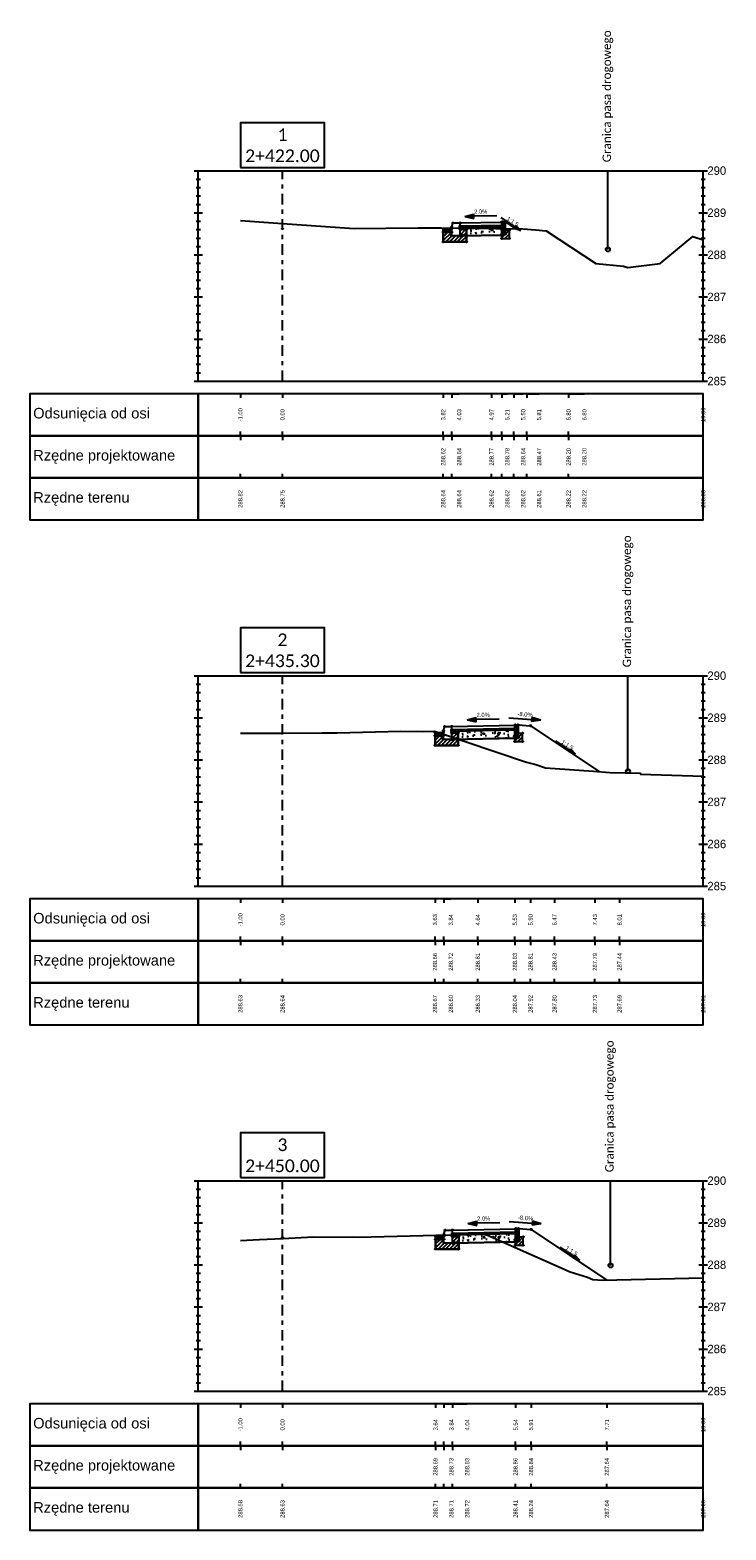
# Model space of a CAD drawing. Header units: metres. Extents: x -1 to 7475805, y 0 to 5497156.
# Tile 3 of 17: x 7475562 to 7475578, y 5497121 to 5497156. Entities that reach past the tile are written whole.
import ezdxf

# ---------------------------------------------------------------- set-up
doc = ezdxf.new("R2010")
doc.units = ezdxf.units.M
doc.linetypes.add('DASHDOT', pattern=[1, 0.5, -0.25, 0, -0.25])
doc.linetypes.add('HIDDEN', pattern=[0.375, 0.25, -0.125])
for name, color, linetype in [('C-DROGI-PRZEKROJE', 7, 'Continuous'), ('C-DROGI-PRZEKROJE-WIDOKI', 7, 'Continuous'), ('C-DROGI-PRZEKROJE-WIDOKI-ETYKIETY', 7, 'Continuous'), ('D_Barieroporęcz', 10, 'OGRODZENIE1'), ('D_Linia charakterystyczna', 10, 'Continuous')]:
    doc.layers.add(name, color=color, linetype=linetype)
doc.layers.add('P-1_czarny gruby', color=7, linetype='Continuous', lineweight=30)
doc.styles.add('! rom po 1.8mm', font='calibri.ttf', dxfattribs={"height": 0.9})
doc.styles.add('KAMIL', font='calibri.ttf', dxfattribs={"height": 0.75})
doc.linetypes.add('OGRODZENIE1', pattern='A,6.35,-2.54,[133,ltypeshp.shx,S=2.54,R=0,X=-2.54,Y=0],-2.54,25.4', length=36.83)

# ---------------------------------------------------------------- blocks, each defined once
blk = doc.blocks.new('strzalka_poziom_2')
blk.add_hatch(color=256).paths.add_polyline_path([(1, 0.091), (1, -0.091), (1.391, 0)])
blk.add_line((1, 0.091), (1, -0.091))
for points in [[(0, 0), (1, 0)], [(1.391, 0), (1, 0.091)], [(1.391, 0), (1, -0.091)]]:
    blk.add_lwpolyline(points)

msp = doc.modelspace()

# ---------------------------------------------------------------- hatches: boundary and pattern name
at = {"layer": 'C-DROGI-PRZEKROJE', "linetype": 'Continuous', "lineweight": -3}
for color, points in [(41, [(7475573.128, 5497151.774), (7475573.138, 5497151.784), (7475573.198, 5497151.784), (7475573.208, 5497151.774), (7475573.208, 5497151.484), (7475573.128, 5497151.484)]), (7, [(7475571.738, 5497151.614), (7475571.938, 5497151.614), (7475571.938, 5497151.534), (7475571.738, 5497151.534)]), (7, [(7475571.541, 5497139.649), (7475571.741, 5497139.649), (7475571.741, 5497139.569), (7475571.541, 5497139.569)]), (41, [(7475573.441, 5497139.819), (7475573.451, 5497139.829), (7475573.511, 5497139.829), (7475573.521, 5497139.819), (7475573.521, 5497139.529), (7475573.441, 5497139.529)]), (41, [(7475573.454, 5497127.851), (7475573.464, 5497127.861), (7475573.524, 5497127.861), (7475573.534, 5497127.851), (7475573.534, 5497127.561), (7475573.454, 5497127.561)]), (7, [(7475571.554, 5497127.681), (7475571.754, 5497127.681), (7475571.754, 5497127.601), (7475571.554, 5497127.601)])]:
    msp.add_hatch(color=color, dxfattribs=at).paths.add_polyline_path(points)
h = msp.add_hatch(dxfattribs=at)
h.set_pattern_fill('ANSI31', scale=0.02, style=0)
h.set_pattern_definition([(45, (7475571.93829, 5497151.534075), (-0.044901, 0.044901), [])])
h.paths.add_polyline_path([(7475571.938, 5497151.534), (7475571.738, 5497151.534), (7475571.738, 5497151.304), (7475572.288, 5497151.304), (7475572.288, 5497151.604), (7475572.138, 5497151.604), (7475572.138, 5497151.454), (7475571.938, 5497151.454)])
h = msp.add_hatch(dxfattribs=at)
h.set_pattern_fill('AR-CONC', scale=0.002, style=0)
h.set_pattern_definition([(50, (7475572.1383, 5497151.64407), (0.36437, -0.03188), [0.0381, -0.4191]), (355, (7475572.1383, 5497151.64407), (-0.07049, 0.38211), [0.03048, -0.33528]), (100.45, (7475572.16865, 5497151.64142), (0.29388, 0.35024), [0.03238, -0.35618]), (46.184, (7475572.1383, 5497151.74567), (0.54216, -0.08408), [0.05715, -0.62865]), (96.636, (7475572.18347, 5497151.73867), (0.4748, 0.49485), [0.04857, -0.53427]), (351.184, (7475572.1383, 5497151.7457), (0.4748, 0.49485), [0.04572, -0.50292]), (21, (7475572.1891, 5497151.72027), (0.30323, -0.20453), [0.0381, -0.4191]), (326, (7475572.1891, 5497151.72027), (0.1236, 0.36838), [0.03048, -0.33528]), (71.45, (7475572.21436, 5497151.70323), (0.42683, 0.16385), [0.03238, -0.35618]), (37.5, (7475572.13829, 5497151.64407), (0.006177, 0.16911), [0, -0.331216, 0, -0.34036, 0, -0.33655]), (7.5, (7475572.13829, 5497151.64407), (0.13364, 0.20036), [0, -0.194056, 0, -0.323596, 0, -0.12827]), (327.5, (7475572.025, 5497151.64407), (0.271181, -0.011457), [0, -0.127, 0, -0.39624, 0, -0.52578]), (317.5, (7475571.9742, 5497151.64407), (0.29626, 0.050853), [0, -0.1651, 0, -0.263144, 0, -0.37338])])
h.paths.add_polyline_path([(7475572.138, 5497151.644), (7475573.128, 5497151.664), (7475573.128, 5497151.464), (7475572.138, 5497151.444)])
h = msp.add_hatch(dxfattribs=at)
h.set_pattern_fill('ANSI31', scale=0.02, style=0)
h.set_pattern_definition([(45, (7475573.20804, 5497151.48387), (-0.0449, 0.0449), [])])
h.paths.add_polyline_path([(7475573.208, 5497151.484), (7475573.128, 5497151.484), (7475573.128, 5497151.384), (7475573.308, 5497151.384), (7475573.308, 5497151.584), (7475573.208, 5497151.584)])
h = msp.add_hatch(dxfattribs=at)
h.set_pattern_fill('ANSI31', scale=0.02, style=0)
h.set_pattern_definition([(45, (7475571.740763, 5497139.569404), (-0.044901, 0.044901), [])])
h.paths.add_polyline_path([(7475571.741, 5497139.569), (7475571.541, 5497139.569), (7475571.541, 5497139.339), (7475572.091, 5497139.339), (7475572.091, 5497139.639), (7475571.941, 5497139.639), (7475571.941, 5497139.489), (7475571.741, 5497139.489)])
h = msp.add_hatch(dxfattribs=at)
h.set_pattern_fill('AR-CONC', scale=0.002, style=0)
h.set_pattern_definition([(50, (7475571.94076, 5497139.6794), (0.36437, -0.03188), [0.0381, -0.4191]), (355, (7475571.94076, 5497139.6794), (-0.07049, 0.38211), [0.03048, -0.33528]), (100.451, (7475571.97113, 5497139.67675), (0.29388, 0.350236), [0.03238, -0.35618]), (46.184, (7475571.94076, 5497139.781), (0.54216, -0.08408), [0.05715, -0.62865]), (96.636, (7475571.98594, 5497139.774), (0.4748, 0.49485), [0.04857, -0.53427]), (351.184, (7475571.94076, 5497139.781), (0.4748, 0.49485), [0.04572, -0.50292]), (21, (7475571.99156, 5497139.7556), (0.30323, -0.20453), [0.0381, -0.4191]), (326, (7475571.99156, 5497139.7556), (0.1236, 0.36838), [0.03048, -0.33528]), (71.451, (7475572.01683, 5497139.73856), (0.42683, 0.163846), [0.03238, -0.35618]), (37.5, (7475571.94076, 5497139.6794), (0.006177, 0.16911), [0, -0.331216, 0, -0.34036, 0, -0.33655]), (7.5, (7475571.94076, 5497139.6794), (0.13364, 0.200361), [0, -0.194056, 0, -0.323596, 0, -0.12827]), (327.5, (7475571.82748, 5497139.6794), (0.271181, -0.011457), [0, -0.127, 0, -0.39624, 0, -0.52578]), (317.5, (7475571.77668, 5497139.6794), (0.29626, 0.050853), [0, -0.1651, 0, -0.263144, 0, -0.37338])])
h.paths.add_polyline_path([(7475571.941, 5497139.679), (7475573.441, 5497139.709), (7475573.441, 5497139.509), (7475571.941, 5497139.479)])
h = msp.add_hatch(dxfattribs=at)
h.set_pattern_fill('ANSI31', scale=0.02, style=0)
h.set_pattern_definition([(45, (7475573.520763, 5497139.529404), (-0.0449, 0.0449), [])])
h.paths.add_polyline_path([(7475573.521, 5497139.529), (7475573.441, 5497139.529), (7475573.441, 5497139.429), (7475573.621, 5497139.429), (7475573.621, 5497139.629), (7475573.521, 5497139.629)])
h = msp.add_hatch(dxfattribs=at)
h.set_pattern_fill('ANSI31', scale=0.02, style=0)
h.set_pattern_definition([(45, (7475571.753604, 5497127.60147), (-0.044901, 0.044901), [])])
h.paths.add_polyline_path([(7475571.754, 5497127.601), (7475571.554, 5497127.601), (7475571.554, 5497127.371), (7475572.104, 5497127.371), (7475572.104, 5497127.671), (7475571.954, 5497127.671), (7475571.954, 5497127.521), (7475571.754, 5497127.521)])
h = msp.add_hatch(dxfattribs=at)
h.set_pattern_fill('AR-CONC', scale=0.002, style=0)
h.set_pattern_definition([(50, (7475571.9536, 5497127.71147), (0.36437, -0.03188), [0.0381, -0.4191]), (355, (7475571.9536, 5497127.71147), (-0.07049, 0.38211), [0.03048, -0.33528]), (100.451, (7475571.98397, 5497127.7088), (0.29388, 0.350236), [0.03238, -0.35618]), (46.184, (7475571.9536, 5497127.81307), (0.54216, -0.08408), [0.05715, -0.62865]), (96.636, (7475571.9988, 5497127.80606), (0.4748, 0.49485), [0.04857, -0.53427]), (351.184, (7475571.9536, 5497127.81307), (0.4748, 0.49485), [0.04572, -0.50292]), (21, (7475572.0044, 5497127.78767), (0.30323, -0.20453), [0.0381, -0.4191]), (326, (7475572.0044, 5497127.78767), (0.1236, 0.36838), [0.03048, -0.33528]), (71.451, (7475572.02967, 5497127.77063), (0.42683, 0.163846), [0.03238, -0.35618]), (37.5, (7475571.9536, 5497127.71147), (0.006177, 0.16911), [0, -0.331216, 0, -0.34036, 0, -0.33655]), (7.5, (7475571.9536, 5497127.71147), (0.13364, 0.200361), [0, -0.194056, 0, -0.323596, 0, -0.12827]), (327.5, (7475571.84032, 5497127.71147), (0.271181, -0.011457), [0, -0.127, 0, -0.39624, 0, -0.52578]), (317.5, (7475571.78952, 5497127.71147), (0.29626, 0.050853), [0, -0.1651, 0, -0.263144, 0, -0.37338])])
h.paths.add_polyline_path([(7475571.954, 5497127.711), (7475573.454, 5497127.741), (7475573.454, 5497127.541), (7475571.954, 5497127.511)])
h = msp.add_hatch(dxfattribs=at)
h.set_pattern_fill('ANSI31', scale=0.02, style=0)
h.set_pattern_definition([(45, (7475573.533604, 5497127.56147), (-0.0449, 0.0449), [])])
h.paths.add_polyline_path([(7475573.534, 5497127.561), (7475573.454, 5497127.561), (7475573.454, 5497127.461), (7475573.634, 5497127.461), (7475573.634, 5497127.661), (7475573.534, 5497127.661)])

# ---------------------------------------------------------------- linework, layer by layer
at = {"layer": 'C-DROGI-PRZEKROJE', "color": 7, "linetype": 'Continuous', "lineweight": -3}
for p, q in [((7475571.938, 5497151.654), (7475571.968, 5497151.754)), ((7475571.968, 5497151.754), (7475572.138, 5497151.754)), ((7475572.138, 5497151.754), (7475573.128, 5497151.774)), ((7475572.138, 5497151.444), (7475572.138, 5497151.754)), ((7475572.138, 5497151.674), (7475572.138, 5497151.754)), ((7475573.128, 5497151.774), (7475573.138, 5497151.784)), ((7475573.128, 5497151.384), (7475573.128, 5497151.774)), ((7475573.138, 5497151.784), (7475573.198, 5497151.784)), ((7475573.198, 5497151.784), (7475573.208, 5497151.774)), ((7475573.198, 5497151.784), (7475573.456, 5497151.612)), ((7475573.208, 5497151.484), (7475573.208, 5497151.774)), ((7475571.738, 5497151.614), (7475571.938, 5497151.614)), ((7475571.738, 5497151.304), (7475571.738, 5497151.614)), ((7475571.738, 5497151.534), (7475571.938, 5497151.534)), ((7475571.738, 5497151.534), (7475571.738, 5497151.304)), ((7475571.938, 5497151.614), (7475571.938, 5497151.654)), ((7475571.938, 5497151.454), (7475571.938, 5497151.614)), ((7475571.938, 5497151.454), (7475571.938, 5497151.534)), ((7475571.938, 5497151.454), (7475572.138, 5497151.454)), ((7475573.128, 5497151.694), (7475572.138, 5497151.674)), ((7475572.138, 5497151.674), (7475573.128, 5497151.694)), ((7475572.138, 5497151.644), (7475573.128, 5497151.664)), ((7475572.138, 5497151.444), (7475572.138, 5497151.644)), ((7475572.288, 5497151.604), (7475572.138, 5497151.604)), ((7475572.138, 5497151.604), (7475572.288, 5497151.604)), ((7475573.128, 5497151.464), (7475572.138, 5497151.444)), ((7475572.138, 5497151.444), (7475573.128, 5497151.464)), ((7475572.288, 5497151.304), (7475572.288, 5497151.604)), ((7475572.288, 5497151.604), (7475572.288, 5497151.304)), ((7475573.128, 5497151.484), (7475573.208, 5497151.484)), ((7475573.128, 5497151.384), (7475573.308, 5497151.384)), ((7475573.208, 5497151.584), (7475573.308, 5497151.584)), ((7475573.308, 5497151.384), (7475573.308, 5497151.584)), ((7475571.738, 5497151.304), (7475572.288, 5497151.304)), ((7475572.288, 5497151.304), (7475571.738, 5497151.304)), ((7475571.541, 5497139.649), (7475571.741, 5497139.649)), ((7475571.541, 5497139.339), (7475571.541, 5497139.649)), ((7475571.741, 5497139.689), (7475571.771, 5497139.789)), ((7475571.741, 5497139.649), (7475571.741, 5497139.689)), ((7475571.741, 5497139.489), (7475571.741, 5497139.649)), ((7475571.771, 5497139.789), (7475571.941, 5497139.789)), ((7475571.941, 5497139.789), (7475573.441, 5497139.819)), ((7475571.941, 5497139.479), (7475571.941, 5497139.789)), ((7475571.941, 5497139.709), (7475571.941, 5497139.789)), ((7475573.441, 5497139.739), (7475571.941, 5497139.709)), ((7475571.941, 5497139.709), (7475573.441, 5497139.739)), ((7475571.941, 5497139.679), (7475573.441, 5497139.709)), ((7475571.941, 5497139.479), (7475571.941, 5497139.679)), ((7475572.091, 5497139.639), (7475571.941, 5497139.639)), ((7475571.941, 5497139.639), (7475572.091, 5497139.639)), ((7475572.091, 5497139.339), (7475572.091, 5497139.639)), ((7475572.091, 5497139.639), (7475572.091, 5497139.339)), ((7475573.441, 5497139.819), (7475573.451, 5497139.829)), ((7475573.441, 5497139.429), (7475573.441, 5497139.819)), ((7475573.451, 5497139.829), (7475573.511, 5497139.829)), ((7475573.511, 5497139.829), (7475573.521, 5497139.819)), ((7475573.511, 5497139.829), (7475573.811, 5497139.805)), ((7475573.521, 5497139.529), (7475573.521, 5497139.819)), ((7475573.521, 5497139.629), (7475573.621, 5497139.629)), ((7475573.621, 5497139.429), (7475573.621, 5497139.629)), ((7475573.811, 5497139.805), (7475575.442, 5497138.718)), ((7475571.541, 5497139.569), (7475571.741, 5497139.569)), ((7475571.541, 5497139.569), (7475571.541, 5497139.339)), ((7475571.541, 5497139.339), (7475572.091, 5497139.339)), ((7475572.091, 5497139.339), (7475571.541, 5497139.339)), ((7475571.741, 5497139.489), (7475571.741, 5497139.569)), ((7475571.741, 5497139.489), (7475571.941, 5497139.489)), ((7475573.441, 5497139.509), (7475571.941, 5497139.479)), ((7475571.941, 5497139.479), (7475573.441, 5497139.509)), ((7475573.441, 5497139.529), (7475573.521, 5497139.529)), ((7475573.441, 5497139.429), (7475573.621, 5497139.429)), ((7475571.954, 5497127.821), (7475573.454, 5497127.851)), ((7475573.454, 5497127.851), (7475573.464, 5497127.861)), ((7475573.454, 5497127.461), (7475573.454, 5497127.851)), ((7475573.464, 5497127.861), (7475573.524, 5497127.861)), ((7475573.524, 5497127.861), (7475573.534, 5497127.851)), ((7475573.524, 5497127.861), (7475573.824, 5497127.837)), ((7475573.534, 5497127.561), (7475573.534, 5497127.851)), ((7475573.824, 5497127.837), (7475575.628, 5497126.634)), ((7475571.554, 5497127.681), (7475571.754, 5497127.681)), ((7475571.554, 5497127.371), (7475571.554, 5497127.681)), ((7475571.554, 5497127.601), (7475571.754, 5497127.601)), ((7475571.554, 5497127.601), (7475571.554, 5497127.371)), ((7475571.754, 5497127.721), (7475571.784, 5497127.821)), ((7475571.754, 5497127.681), (7475571.754, 5497127.721)), ((7475571.754, 5497127.521), (7475571.754, 5497127.681)), ((7475571.754, 5497127.521), (7475571.754, 5497127.601)), ((7475571.754, 5497127.521), (7475571.954, 5497127.521)), ((7475571.784, 5497127.821), (7475571.954, 5497127.821)), ((7475571.954, 5497127.511), (7475571.954, 5497127.821)), ((7475571.954, 5497127.741), (7475571.954, 5497127.821)), ((7475573.454, 5497127.771), (7475571.954, 5497127.741)), ((7475571.954, 5497127.741), (7475573.454, 5497127.771)), ((7475571.954, 5497127.711), (7475573.454, 5497127.741)), ((7475571.954, 5497127.511), (7475571.954, 5497127.711)), ((7475572.104, 5497127.671), (7475571.954, 5497127.671)), ((7475571.954, 5497127.671), (7475572.104, 5497127.671)), ((7475573.454, 5497127.541), (7475571.954, 5497127.511)), ((7475571.954, 5497127.511), (7475573.454, 5497127.541)), ((7475572.104, 5497127.371), (7475572.104, 5497127.671)), ((7475572.104, 5497127.671), (7475572.104, 5497127.371)), ((7475573.454, 5497127.561), (7475573.534, 5497127.561)), ((7475573.534, 5497127.661), (7475573.634, 5497127.661)), ((7475573.634, 5497127.461), (7475573.634, 5497127.661)), ((7475571.554, 5497127.371), (7475572.104, 5497127.371)), ((7475572.104, 5497127.371), (7475571.554, 5497127.371)), ((7475573.454, 5497127.461), (7475573.634, 5497127.461))]:
    msp.add_line(p, q, dxfattribs=at)
at = {"layer": 'C-DROGI-PRZEKROJE', "color": 41, "linetype": 'Continuous', "lineweight": -3}
for p, q in [((7475573.128, 5497151.774), (7475573.138, 5497151.784)), ((7475573.128, 5497151.484), (7475573.128, 5497151.774)), ((7475573.138, 5497151.784), (7475573.198, 5497151.784)), ((7475573.198, 5497151.784), (7475573.208, 5497151.774)), ((7475573.208, 5497151.774), (7475573.208, 5497151.484)), ((7475573.208, 5497151.484), (7475573.128, 5497151.484)), ((7475573.441, 5497139.819), (7475573.451, 5497139.829)), ((7475573.441, 5497139.529), (7475573.441, 5497139.819)), ((7475573.451, 5497139.829), (7475573.511, 5497139.829)), ((7475573.511, 5497139.829), (7475573.521, 5497139.819)), ((7475573.521, 5497139.819), (7475573.521, 5497139.529)), ((7475573.521, 5497139.529), (7475573.441, 5497139.529)), ((7475573.454, 5497127.851), (7475573.464, 5497127.861)), ((7475573.454, 5497127.561), (7475573.454, 5497127.851)), ((7475573.464, 5497127.861), (7475573.524, 5497127.861)), ((7475573.524, 5497127.861), (7475573.534, 5497127.851)), ((7475573.534, 5497127.851), (7475573.534, 5497127.561)), ((7475573.534, 5497127.561), (7475573.454, 5497127.561))]:
    msp.add_line(p, q, dxfattribs=at)
at = {"layer": 'C-DROGI-PRZEKROJE', "color": 92, "linetype": 'Continuous', "lineweight": -3}
for points in [[(7475566.915, 5497151.812), (7475567.915, 5497151.741), (7475569.617, 5497151.621), (7475571.133, 5497151.638), (7475571.685, 5497151.635), (7475573.625, 5497151.61), (7475573.93, 5497151.593), (7475574.183, 5497151.567), (7475575.365, 5497150.788), (7475576.019, 5497150.728), (7475576.124, 5497150.697), (7475576.894, 5497150.793), (7475577.665, 5497151.43), (7475577.915, 5497151.352)], [(7475566.915, 5497139.626), (7475567.915, 5497139.632), (7475568.852, 5497139.638), (7475569.214, 5497139.637), (7475570.726, 5497139.674), (7475571.244, 5497139.672), (7475571.53, 5497139.673), (7475573.713, 5497138.943), (7475573.934, 5497138.888), (7475574.169, 5497138.804), (7475575.311, 5497138.729), (7475575.694, 5497138.696), (7475576.42, 5497138.677), (7475576.428, 5497138.653), (7475577.915, 5497138.604)], [(7475566.915, 5497127.574), (7475567.368, 5497127.595), (7475567.915, 5497127.623), (7475568.662, 5497127.66), (7475569.713, 5497127.652), (7475571.567, 5497127.702), (7475572.677, 5497127.725), (7475572.787, 5497127.697), (7475574.757, 5497126.828), (7475575.168, 5497126.705), (7475575.296, 5497126.647), (7475575.521, 5497126.632), (7475577.915, 5497126.687)]]:
    msp.add_lwpolyline(points, dxfattribs=at)
at = {"layer": 'C-DROGI-PRZEKROJE', "color": 9, "linetype": 'HIDDEN', "lineweight": -3}
for centre in [(7475571.968, 5497151.754), (7475573.138, 5497151.784), (7475573.198, 5497151.784), (7475567.915, 5497151.616), (7475571.738, 5497151.534), (7475571.938, 5497151.654), (7475571.938, 5497151.534), (7475571.938, 5497151.454), (7475572.138, 5497151.674), (7475572.138, 5497151.644), (7475572.138, 5497151.604), (7475572.138, 5497151.454), (7475572.138, 5497151.444), (7475572.288, 5497151.604), (7475573.128, 5497151.694), (7475573.128, 5497151.664), (7475573.128, 5497151.484), (7475573.128, 5497151.464), (7475573.128, 5497151.384), (7475573.208, 5497151.584), (7475573.208, 5497151.484), (7475573.308, 5497151.584), (7475573.308, 5497151.384), (7475571.738, 5497151.304), (7475572.288, 5497151.304), (7475567.915, 5497139.63), (7475571.741, 5497139.689), (7475571.771, 5497139.789), (7475571.941, 5497139.709), (7475571.941, 5497139.679), (7475571.941, 5497139.639), (7475572.091, 5497139.639), (7475573.441, 5497139.739), (7475573.441, 5497139.709), (7475573.451, 5497139.829), (7475573.511, 5497139.829), (7475573.521, 5497139.629), (7475573.621, 5497139.629), (7475573.811, 5497139.805), (7475571.541, 5497139.569), (7475571.541, 5497139.339), (7475571.741, 5497139.569), (7475571.741, 5497139.489), (7475571.941, 5497139.489), (7475571.941, 5497139.479), (7475572.091, 5497139.339), (7475573.441, 5497139.529), (7475573.441, 5497139.509), (7475573.441, 5497139.429), (7475573.521, 5497139.529), (7475573.621, 5497139.429), (7475571.784, 5497127.821), (7475573.464, 5497127.861), (7475573.524, 5497127.861), (7475573.824, 5497127.837), (7475567.915, 5497127.646), (7475571.554, 5497127.601), (7475571.754, 5497127.721), (7475571.754, 5497127.601), (7475571.754, 5497127.521), (7475571.954, 5497127.741), (7475571.954, 5497127.711), (7475571.954, 5497127.671), (7475571.954, 5497127.521), (7475571.954, 5497127.511), (7475572.104, 5497127.671), (7475573.454, 5497127.771), (7475573.454, 5497127.741), (7475573.454, 5497127.561), (7475573.454, 5497127.541), (7475573.454, 5497127.461), (7475573.534, 5497127.661), (7475573.534, 5497127.561), (7475573.634, 5497127.661), (7475573.634, 5497127.461), (7475571.554, 5497127.371), (7475572.104, 5497127.371)]:
    msp.add_circle(centre, 0.015, dxfattribs=at)
at = {"layer": 'C-DROGI-PRZEKROJE', "color": 9, "linetype": 'Continuous', "lineweight": -3}
for centre in [(7475572.138, 5497151.754), (7475573.128, 5497151.774), (7475571.738, 5497151.614), (7475571.938, 5497151.614), (7475571.541, 5497139.649), (7475571.741, 5497139.649), (7475571.941, 5497139.789), (7475573.441, 5497139.819), (7475573.811, 5497139.805), (7475571.954, 5497127.821), (7475573.454, 5497127.851), (7475573.824, 5497127.837), (7475571.554, 5497127.681), (7475571.754, 5497127.681)]:
    msp.add_circle(centre, 0.015, dxfattribs=at)
at = {"layer": 'C-DROGI-PRZEKROJE-WIDOKI', "color": 7, "linetype": 'Continuous', "lineweight": -3}
for p, q in [((7475565.815, 5497152.995), (7475578.015, 5497152.995)), ((7475565.865, 5497152.795), (7475565.965, 5497152.795)), ((7475565.915, 5497147.995), (7475565.915, 5497152.995)), ((7475577.865, 5497152.795), (7475577.965, 5497152.795)), ((7475577.915, 5497147.995), (7475577.915, 5497152.995)), ((7475565.865, 5497152.595), (7475565.965, 5497152.595)), ((7475577.865, 5497152.595), (7475577.965, 5497152.595)), ((7475565.865, 5497152.395), (7475565.965, 5497152.395)), ((7475565.865, 5497152.195), (7475565.965, 5497152.195)), ((7475577.865, 5497152.395), (7475577.965, 5497152.395)), ((7475577.865, 5497152.195), (7475577.965, 5497152.195)), ((7475565.815, 5497151.995), (7475566.015, 5497151.995)), ((7475565.865, 5497151.795), (7475565.965, 5497151.795)), ((7475577.815, 5497151.995), (7475578.015, 5497151.995)), ((7475577.865, 5497151.795), (7475577.965, 5497151.795)), ((7475565.865, 5497151.595), (7475565.965, 5497151.595)), ((7475565.865, 5497151.395), (7475565.965, 5497151.395)), ((7475577.865, 5497151.595), (7475577.965, 5497151.595)), ((7475577.865, 5497151.395), (7475577.965, 5497151.395)), ((7475565.865, 5497151.195), (7475565.965, 5497151.195)), ((7475577.865, 5497151.195), (7475577.965, 5497151.195)), ((7475565.815, 5497150.995), (7475566.015, 5497150.995)), ((7475565.865, 5497150.795), (7475565.965, 5497150.795)), ((7475577.815, 5497150.995), (7475578.015, 5497150.995)), ((7475577.865, 5497150.795), (7475577.965, 5497150.795)), ((7475565.865, 5497150.595), (7475565.965, 5497150.595)), ((7475565.865, 5497150.395), (7475565.965, 5497150.395)), ((7475577.865, 5497150.595), (7475577.965, 5497150.595)), ((7475577.865, 5497150.395), (7475577.965, 5497150.395)), ((7475565.815, 5497149.995), (7475566.015, 5497149.995)), ((7475565.865, 5497150.195), (7475565.965, 5497150.195)), ((7475577.815, 5497149.995), (7475578.015, 5497149.995)), ((7475577.865, 5497150.195), (7475577.965, 5497150.195)), ((7475565.865, 5497149.795), (7475565.965, 5497149.795)), ((7475565.865, 5497149.595), (7475565.965, 5497149.595)), ((7475577.865, 5497149.795), (7475577.965, 5497149.795)), ((7475577.865, 5497149.595), (7475577.965, 5497149.595)), ((7475565.865, 5497149.395), (7475565.965, 5497149.395)), ((7475577.865, 5497149.395), (7475577.965, 5497149.395)), ((7475565.815, 5497148.995), (7475566.015, 5497148.995)), ((7475565.865, 5497149.195), (7475565.965, 5497149.195)), ((7475577.815, 5497148.995), (7475578.015, 5497148.995)), ((7475577.865, 5497149.195), (7475577.965, 5497149.195)), ((7475565.865, 5497148.795), (7475565.965, 5497148.795)), ((7475565.865, 5497148.595), (7475565.965, 5497148.595)), ((7475577.865, 5497148.795), (7475577.965, 5497148.795)), ((7475577.865, 5497148.595), (7475577.965, 5497148.595)), ((7475565.865, 5497148.395), (7475565.965, 5497148.395)), ((7475565.865, 5497148.195), (7475565.965, 5497148.195)), ((7475577.865, 5497148.395), (7475577.965, 5497148.395)), ((7475577.865, 5497148.195), (7475577.965, 5497148.195)), ((7475565.815, 5497147.995), (7475578.015, 5497147.995)), ((7475565.815, 5497140.995), (7475578.015, 5497140.995)), ((7475565.865, 5497140.795), (7475565.965, 5497140.795)), ((7475565.915, 5497135.995), (7475565.915, 5497140.995)), ((7475577.865, 5497140.795), (7475577.965, 5497140.795)), ((7475577.915, 5497135.995), (7475577.915, 5497140.995)), ((7475565.865, 5497140.595), (7475565.965, 5497140.595)), ((7475565.865, 5497140.395), (7475565.965, 5497140.395)), ((7475577.865, 5497140.595), (7475577.965, 5497140.595)), ((7475577.865, 5497140.395), (7475577.965, 5497140.395)), ((7475565.815, 5497139.995), (7475566.015, 5497139.995)), ((7475565.865, 5497140.195), (7475565.965, 5497140.195)), ((7475577.815, 5497139.995), (7475578.015, 5497139.995)), ((7475577.865, 5497140.195), (7475577.965, 5497140.195)), ((7475565.865, 5497139.795), (7475565.965, 5497139.795)), ((7475565.865, 5497139.595), (7475565.965, 5497139.595)), ((7475577.865, 5497139.795), (7475577.965, 5497139.795)), ((7475577.865, 5497139.595), (7475577.965, 5497139.595)), ((7475565.865, 5497139.395), (7475565.965, 5497139.395)), ((7475577.865, 5497139.395), (7475577.965, 5497139.395)), ((7475565.815, 5497138.995), (7475566.015, 5497138.995)), ((7475565.865, 5497139.195), (7475565.965, 5497139.195)), ((7475577.815, 5497138.995), (7475578.015, 5497138.995)), ((7475577.865, 5497139.195), (7475577.965, 5497139.195)), ((7475565.865, 5497138.795), (7475565.965, 5497138.795)), ((7475565.865, 5497138.595), (7475565.965, 5497138.595)), ((7475577.865, 5497138.795), (7475577.965, 5497138.795)), ((7475577.865, 5497138.595), (7475577.965, 5497138.595)), ((7475565.865, 5497138.395), (7475565.965, 5497138.395)), ((7475565.865, 5497138.195), (7475565.965, 5497138.195)), ((7475577.865, 5497138.395), (7475577.965, 5497138.395)), ((7475577.865, 5497138.195), (7475577.965, 5497138.195)), ((7475565.815, 5497137.995), (7475566.015, 5497137.995)), ((7475577.815, 5497137.995), (7475578.015, 5497137.995)), ((7475565.865, 5497137.795), (7475565.965, 5497137.795)), ((7475565.865, 5497137.595), (7475565.965, 5497137.595)), ((7475577.865, 5497137.795), (7475577.965, 5497137.795)), ((7475577.865, 5497137.595), (7475577.965, 5497137.595)), ((7475565.865, 5497137.395), (7475565.965, 5497137.395)), ((7475565.865, 5497137.195), (7475565.965, 5497137.195)), ((7475577.865, 5497137.395), (7475577.965, 5497137.395)), ((7475577.865, 5497137.195), (7475577.965, 5497137.195)), ((7475565.815, 5497136.995), (7475566.015, 5497136.995)), ((7475565.865, 5497136.795), (7475565.965, 5497136.795)), ((7475577.815, 5497136.995), (7475578.015, 5497136.995)), ((7475577.865, 5497136.795), (7475577.965, 5497136.795)), ((7475565.865, 5497136.595), (7475565.965, 5497136.595)), ((7475565.865, 5497136.395), (7475565.965, 5497136.395)), ((7475577.865, 5497136.595), (7475577.965, 5497136.595)), ((7475577.865, 5497136.395), (7475577.965, 5497136.395)), ((7475565.865, 5497136.195), (7475565.965, 5497136.195)), ((7475577.865, 5497136.195), (7475577.965, 5497136.195)), ((7475565.815, 5497135.995), (7475578.015, 5497135.995)), ((7475565.815, 5497128.995), (7475578.015, 5497128.995)), ((7475565.915, 5497123.995), (7475565.915, 5497128.995)), ((7475577.915, 5497123.995), (7475577.915, 5497128.995)), ((7475565.865, 5497128.795), (7475565.965, 5497128.795)), ((7475565.865, 5497128.595), (7475565.965, 5497128.595)), ((7475577.865, 5497128.795), (7475577.965, 5497128.795)), ((7475577.865, 5497128.595), (7475577.965, 5497128.595)), ((7475565.865, 5497128.395), (7475565.965, 5497128.395)), ((7475565.865, 5497128.195), (7475565.965, 5497128.195)), ((7475577.865, 5497128.395), (7475577.965, 5497128.395)), ((7475577.865, 5497128.195), (7475577.965, 5497128.195)), ((7475565.815, 5497127.995), (7475566.015, 5497127.995)), ((7475577.815, 5497127.995), (7475578.015, 5497127.995)), ((7475565.865, 5497127.795), (7475565.965, 5497127.795)), ((7475565.865, 5497127.595), (7475565.965, 5497127.595)), ((7475577.865, 5497127.795), (7475577.965, 5497127.795)), ((7475577.865, 5497127.595), (7475577.965, 5497127.595)), ((7475565.865, 5497127.395), (7475565.965, 5497127.395)), ((7475565.865, 5497127.195), (7475565.965, 5497127.195)), ((7475577.865, 5497127.395), (7475577.965, 5497127.395)), ((7475577.865, 5497127.195), (7475577.965, 5497127.195)), ((7475565.815, 5497126.995), (7475566.015, 5497126.995)), ((7475565.865, 5497126.795), (7475565.965, 5497126.795)), ((7475577.815, 5497126.995), (7475578.015, 5497126.995)), ((7475577.865, 5497126.795), (7475577.965, 5497126.795)), ((7475565.865, 5497126.595), (7475565.965, 5497126.595)), ((7475577.865, 5497126.595), (7475577.965, 5497126.595)), ((7475565.865, 5497126.395), (7475565.965, 5497126.395)), ((7475565.865, 5497126.195), (7475565.965, 5497126.195)), ((7475577.865, 5497126.395), (7475577.965, 5497126.395)), ((7475577.865, 5497126.195), (7475577.965, 5497126.195)), ((7475565.815, 5497125.995), (7475566.015, 5497125.995)), ((7475565.865, 5497125.795), (7475565.965, 5497125.795)), ((7475577.815, 5497125.995), (7475578.015, 5497125.995)), ((7475577.865, 5497125.795), (7475577.965, 5497125.795)), ((7475565.865, 5497125.595), (7475565.965, 5497125.595)), ((7475565.865, 5497125.395), (7475565.965, 5497125.395)), ((7475577.865, 5497125.595), (7475577.965, 5497125.595)), ((7475577.865, 5497125.395), (7475577.965, 5497125.395)), ((7475565.815, 5497124.995), (7475566.015, 5497124.995)), ((7475565.865, 5497125.195), (7475565.965, 5497125.195)), ((7475577.815, 5497124.995), (7475578.015, 5497124.995)), ((7475577.865, 5497125.195), (7475577.965, 5497125.195)), ((7475565.865, 5497124.795), (7475565.965, 5497124.795)), ((7475577.865, 5497124.795), (7475577.965, 5497124.795)), ((7475565.865, 5497124.595), (7475565.965, 5497124.595)), ((7475565.865, 5497124.395), (7475565.965, 5497124.395)), ((7475577.865, 5497124.595), (7475577.965, 5497124.595)), ((7475577.865, 5497124.395), (7475577.965, 5497124.395)), ((7475565.815, 5497123.995), (7475578.015, 5497123.995)), ((7475565.865, 5497124.195), (7475565.965, 5497124.195)), ((7475577.865, 5497124.195), (7475577.965, 5497124.195))]:
    msp.add_line(p, q, dxfattribs=at)
at = {"layer": 'C-DROGI-PRZEKROJE-WIDOKI', "color": 1, "linetype": 'DASHDOT', "lineweight": -3, "ltscale": 0.5}
for p, q in [((7475567.915, 5497147.995), (7475567.915, 5497152.995)), ((7475567.915, 5497135.995), (7475567.915, 5497140.995)), ((7475567.915, 5497123.995), (7475567.915, 5497128.995))]:
    msp.add_line(p, q, dxfattribs=at)
at = {"layer": 'C-DROGI-PRZEKROJE-WIDOKI', "color": 1, "linetype": 'Continuous', "lineweight": -3}
for p, q in [((7475566.915, 5497147.695), (7475566.915, 5497147.595)), ((7475567.915, 5497147.695), (7475567.915, 5497147.595)), ((7475571.738, 5497147.695), (7475571.738, 5497147.595)), ((7475571.943, 5497147.695), (7475571.943, 5497147.595)), ((7475572.884, 5497147.695), (7475572.884, 5497147.595)), ((7475573.128, 5497147.695), (7475573.128, 5497147.595)), ((7475573.415, 5497147.695), (7475573.415, 5497147.595)), ((7475573.723, 5497147.695), (7475573.723, 5497147.595)), ((7475574.714, 5497147.695), (7475574.714, 5497147.595)), ((7475574.715, 5497147.695), (7475574.715, 5497147.595)), ((7475566.915, 5497146.695), (7475566.915, 5497146.795)), ((7475567.915, 5497146.695), (7475567.915, 5497146.795)), ((7475571.738, 5497146.695), (7475571.738, 5497146.795)), ((7475571.943, 5497146.695), (7475571.943, 5497146.795)), ((7475572.884, 5497146.695), (7475572.884, 5497146.795)), ((7475573.128, 5497146.695), (7475573.128, 5497146.795)), ((7475573.415, 5497146.695), (7475573.415, 5497146.795)), ((7475573.723, 5497146.695), (7475573.723, 5497146.795)), ((7475574.714, 5497146.695), (7475574.714, 5497146.795)), ((7475574.715, 5497146.695), (7475574.715, 5497146.795)), ((7475566.915, 5497146.695), (7475566.915, 5497146.595)), ((7475567.915, 5497146.695), (7475567.915, 5497146.595)), ((7475571.738, 5497146.695), (7475571.738, 5497146.595)), ((7475571.943, 5497146.695), (7475571.943, 5497146.595)), ((7475572.884, 5497146.695), (7475572.884, 5497146.595)), ((7475573.128, 5497146.695), (7475573.128, 5497146.595)), ((7475573.415, 5497146.695), (7475573.415, 5497146.595)), ((7475573.723, 5497146.695), (7475573.723, 5497146.595)), ((7475574.714, 5497146.695), (7475574.714, 5497146.595)), ((7475574.715, 5497146.695), (7475574.715, 5497146.595)), ((7475566.915, 5497145.695), (7475566.915, 5497145.795)), ((7475567.915, 5497145.695), (7475567.915, 5497145.795)), ((7475571.738, 5497145.695), (7475571.738, 5497145.795)), ((7475571.943, 5497145.695), (7475571.943, 5497145.795)), ((7475572.884, 5497145.695), (7475572.884, 5497145.795)), ((7475573.128, 5497145.695), (7475573.128, 5497145.795)), ((7475573.415, 5497145.695), (7475573.415, 5497145.795)), ((7475573.723, 5497145.695), (7475573.723, 5497145.795)), ((7475574.714, 5497145.695), (7475574.714, 5497145.795)), ((7475574.715, 5497145.695), (7475574.715, 5497145.795)), ((7475566.915, 5497135.695), (7475566.915, 5497135.595)), ((7475567.915, 5497135.695), (7475567.915, 5497135.595)), ((7475571.541, 5497135.695), (7475571.541, 5497135.595)), ((7475571.753, 5497135.695), (7475571.753, 5497135.595)), ((7475572.559, 5497135.695), (7475572.559, 5497135.595)), ((7475573.441, 5497135.695), (7475573.441, 5497135.595)), ((7475573.811, 5497135.695), (7475573.811, 5497135.595)), ((7475574.381, 5497135.695), (7475574.381, 5497135.595)), ((7475575.343, 5497135.695), (7475575.343, 5497135.595)), ((7475575.927, 5497135.695), (7475575.927, 5497135.595)), ((7475566.915, 5497134.695), (7475566.915, 5497134.795)), ((7475566.915, 5497134.695), (7475566.915, 5497134.595)), ((7475567.915, 5497134.695), (7475567.915, 5497134.795)), ((7475567.915, 5497134.695), (7475567.915, 5497134.595)), ((7475571.541, 5497134.695), (7475571.541, 5497134.795)), ((7475571.541, 5497134.695), (7475571.541, 5497134.595)), ((7475571.753, 5497134.695), (7475571.753, 5497134.795)), ((7475571.753, 5497134.695), (7475571.753, 5497134.595)), ((7475572.559, 5497134.695), (7475572.559, 5497134.795)), ((7475572.559, 5497134.695), (7475572.559, 5497134.595)), ((7475573.441, 5497134.695), (7475573.441, 5497134.795)), ((7475573.441, 5497134.695), (7475573.441, 5497134.595)), ((7475573.811, 5497134.695), (7475573.811, 5497134.795)), ((7475573.811, 5497134.695), (7475573.811, 5497134.595)), ((7475574.381, 5497134.695), (7475574.381, 5497134.795)), ((7475574.381, 5497134.695), (7475574.381, 5497134.595)), ((7475575.343, 5497134.695), (7475575.343, 5497134.795)), ((7475575.343, 5497134.695), (7475575.343, 5497134.595)), ((7475575.927, 5497134.695), (7475575.927, 5497134.795)), ((7475575.927, 5497134.695), (7475575.927, 5497134.595)), ((7475566.915, 5497133.695), (7475566.915, 5497133.795)), ((7475567.915, 5497133.695), (7475567.915, 5497133.795)), ((7475571.541, 5497133.695), (7475571.541, 5497133.795)), ((7475571.753, 5497133.695), (7475571.753, 5497133.795)), ((7475572.559, 5497133.695), (7475572.559, 5497133.795)), ((7475573.441, 5497133.695), (7475573.441, 5497133.795)), ((7475573.811, 5497133.695), (7475573.811, 5497133.795)), ((7475574.381, 5497133.695), (7475574.381, 5497133.795)), ((7475575.343, 5497133.695), (7475575.343, 5497133.795)), ((7475575.927, 5497133.695), (7475575.927, 5497133.795)), ((7475566.915, 5497123.695), (7475566.915, 5497123.595)), ((7475567.915, 5497123.695), (7475567.915, 5497123.595)), ((7475571.554, 5497123.695), (7475571.554, 5497123.595)), ((7475571.754, 5497123.695), (7475571.754, 5497123.595)), ((7475571.954, 5497123.695), (7475571.954, 5497123.595)), ((7475573.454, 5497123.695), (7475573.454, 5497123.595)), ((7475573.824, 5497123.695), (7475573.824, 5497123.595)), ((7475575.628, 5497123.695), (7475575.628, 5497123.595)), ((7475566.915, 5497122.695), (7475566.915, 5497122.795)), ((7475566.915, 5497122.695), (7475566.915, 5497122.595)), ((7475567.915, 5497122.695), (7475567.915, 5497122.795)), ((7475567.915, 5497122.695), (7475567.915, 5497122.595)), ((7475571.554, 5497122.695), (7475571.554, 5497122.795)), ((7475571.554, 5497122.695), (7475571.554, 5497122.595)), ((7475571.754, 5497122.695), (7475571.754, 5497122.795)), ((7475571.754, 5497122.695), (7475571.754, 5497122.595)), ((7475571.954, 5497122.695), (7475571.954, 5497122.795)), ((7475571.954, 5497122.695), (7475571.954, 5497122.595)), ((7475573.454, 5497122.695), (7475573.454, 5497122.795)), ((7475573.454, 5497122.695), (7475573.454, 5497122.595)), ((7475573.824, 5497122.695), (7475573.824, 5497122.795)), ((7475573.824, 5497122.695), (7475573.824, 5497122.595)), ((7475575.628, 5497122.695), (7475575.628, 5497122.795)), ((7475575.628, 5497122.695), (7475575.628, 5497122.595)), ((7475566.915, 5497121.695), (7475566.915, 5497121.795)), ((7475567.915, 5497121.695), (7475567.915, 5497121.795)), ((7475571.554, 5497121.695), (7475571.554, 5497121.795)), ((7475571.754, 5497121.695), (7475571.754, 5497121.795)), ((7475571.954, 5497121.695), (7475571.954, 5497121.795)), ((7475573.454, 5497121.695), (7475573.454, 5497121.795)), ((7475573.824, 5497121.695), (7475573.824, 5497121.795)), ((7475575.628, 5497121.695), (7475575.628, 5497121.795))]:
    msp.add_line(p, q, dxfattribs=at)
at = {"layer": 'C-DROGI-PRZEKROJE-WIDOKI', "color": 7, "linetype": 'Continuous', "lineweight": -3}
for points in [[(7475565.915, 5497146.695), (7475565.915, 5497147.695), (7475561.915, 5497147.695), (7475561.915, 5497146.695)], [(7475565.915, 5497146.695), (7475577.915, 5497146.695), (7475577.915, 5497147.695), (7475565.915, 5497147.695)], [(7475565.915, 5497145.695), (7475565.915, 5497146.695), (7475561.915, 5497146.695), (7475561.915, 5497145.695)], [(7475565.915, 5497145.695), (7475577.915, 5497145.695), (7475577.915, 5497146.695), (7475565.915, 5497146.695)], [(7475565.915, 5497144.695), (7475565.915, 5497145.695), (7475561.915, 5497145.695), (7475561.915, 5497144.695)], [(7475565.915, 5497144.695), (7475577.915, 5497144.695), (7475577.915, 5497145.695), (7475565.915, 5497145.695)], [(7475565.915, 5497134.695), (7475565.915, 5497135.695), (7475561.915, 5497135.695), (7475561.915, 5497134.695)], [(7475565.915, 5497134.695), (7475577.915, 5497134.695), (7475577.915, 5497135.695), (7475565.915, 5497135.695)], [(7475565.915, 5497133.695), (7475565.915, 5497134.695), (7475561.915, 5497134.695), (7475561.915, 5497133.695)], [(7475565.915, 5497133.695), (7475577.915, 5497133.695), (7475577.915, 5497134.695), (7475565.915, 5497134.695)], [(7475565.915, 5497132.695), (7475565.915, 5497133.695), (7475561.915, 5497133.695), (7475561.915, 5497132.695)], [(7475565.915, 5497132.695), (7475577.915, 5497132.695), (7475577.915, 5497133.695), (7475565.915, 5497133.695)], [(7475565.915, 5497122.695), (7475565.915, 5497123.695), (7475561.915, 5497123.695), (7475561.915, 5497122.695)], [(7475565.915, 5497122.695), (7475577.915, 5497122.695), (7475577.915, 5497123.695), (7475565.915, 5497123.695)], [(7475565.915, 5497121.695), (7475565.915, 5497122.695), (7475561.915, 5497122.695), (7475561.915, 5497121.695)], [(7475565.915, 5497121.695), (7475577.915, 5497121.695), (7475577.915, 5497122.695), (7475565.915, 5497122.695)], [(7475565.915, 5497120.695), (7475565.915, 5497121.695), (7475561.915, 5497121.695), (7475561.915, 5497120.695)], [(7475565.915, 5497120.695), (7475577.915, 5497120.695), (7475577.915, 5497121.695), (7475565.915, 5497121.695)]]:
    msp.add_3dface(points, dxfattribs=at)
at = {"layer": 'C-DROGI-PRZEKROJE-WIDOKI-ETYKIETY', "color": 7, "linetype": 'Continuous', "lineweight": -3}
for p, q in [((7475571.943, 5497147.695), (7475572.115, 5497147.695)), ((7475573.128, 5497147.695), (7475573.261, 5497147.695)), ((7475573.415, 5497147.695), (7475573.638, 5497147.695)), ((7475573.723, 5497147.695), (7475574.015, 5497147.695)), ((7475574.715, 5497147.695), (7475575.091, 5497147.695)), ((7475571.943, 5497146.695), (7475572.115, 5497146.695)), ((7475573.128, 5497146.695), (7475573.261, 5497146.695)), ((7475573.415, 5497146.695), (7475573.638, 5497146.695)), ((7475573.723, 5497146.695), (7475574.015, 5497146.695)), ((7475574.715, 5497146.695), (7475575.091, 5497146.695)), ((7475571.943, 5497145.695), (7475572.115, 5497145.695)), ((7475573.128, 5497145.695), (7475573.261, 5497145.695)), ((7475573.415, 5497145.695), (7475573.638, 5497145.695)), ((7475573.723, 5497145.695), (7475574.015, 5497145.695)), ((7475574.715, 5497145.695), (7475575.091, 5497145.695)), ((7475571.753, 5497135.695), (7475571.918, 5497135.695)), ((7475571.753, 5497134.695), (7475571.918, 5497134.695)), ((7475571.753, 5497133.695), (7475571.918, 5497133.695)), ((7475571.754, 5497123.695), (7475571.931, 5497123.695)), ((7475571.954, 5497123.695), (7475572.308, 5497123.695)), ((7475571.754, 5497122.695), (7475571.931, 5497122.695)), ((7475571.954, 5497122.695), (7475572.308, 5497122.695)), ((7475571.754, 5497121.695), (7475571.931, 5497121.695)), ((7475571.954, 5497121.695), (7475572.308, 5497121.695))]:
    msp.add_line(p, q, dxfattribs=at)
at = {"layer": 'D_Barieroporęcz', "color": 10, "linetype": 'Continuous', "lineweight": -3}
for p, q in [((7475575.65, 5497151.124), (7475575.65, 5497152.995)), ((7475576.128, 5497138.725), (7475576.128, 5497140.995)), ((7475575.713, 5497126.981), (7475575.713, 5497128.995))]:
    msp.add_line(p, q, dxfattribs=at)
at = {"layer": 'D_Linia charakterystyczna', "color": 1, "linetype": 'Continuous', "lineweight": -3}
for centre in [(7475575.65, 5497151.124), (7475576.128, 5497138.725), (7475575.713, 5497126.981)]:
    msp.add_circle(centre, 0.05, dxfattribs=at)
at = {"layer": 'P-1_czarny gruby', "color": 7, "linetype": 'Continuous', "lineweight": -3}
for points in [[(7475566.915, 5497153.07), (7475568.914, 5497153.07), (7475568.914, 5497154.128), (7475566.915, 5497154.128)], [(7475566.915, 5497141.07), (7475568.914, 5497141.07), (7475568.914, 5497142.13), (7475566.915, 5497142.13)], [(7475566.915, 5497129.07), (7475568.914, 5497129.07), (7475568.914, 5497130.13), (7475566.915, 5497130.13)]]:
    msp.add_3dface(points, dxfattribs=at)

# ---------------------------------------------------------------- block references
at = {"layer": 'C-DROGI-PRZEKROJE', "color": 7, "linetype": 'Continuous', "lineweight": -3}
for p, xscale, yscale, zscale, rotation in [((7475573.011, 5497151.922), 0.5476738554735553, 0.5476738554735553, 0.5476738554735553, 181.1457628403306), ((7475573.106, 5497151.881), 0.4107553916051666, 0.4107553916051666, 0.4107553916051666, 326.3086102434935), ((7475573.068, 5497139.962), 0.5476738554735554, 0.5476738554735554, 0.5476738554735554, 181.1457628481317), ((7475573.293, 5497139.997), 0.5476738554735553, 0.5476738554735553, 0.5476738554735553, 355.4260788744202), ((7475574.406, 5497139.445), 0.4107553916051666, 0.4107553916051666, 0.4107553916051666, 326.308610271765), ((7475573.081, 5497127.994), 0.5476738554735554, 0.5476738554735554, 0.5476738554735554, 181.1457628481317), ((7475573.306, 5497128.029), 0.5476738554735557, 0.5476738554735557, 0.5476738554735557, 355.4260786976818), ((7475574.505, 5497127.419), 0.4107553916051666, 0.4107553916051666, 0.4107553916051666, 326.3086103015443)]:
    msp.add_blockref('strzalka_poziom_2', p, dxfattribs=dict(at, xscale=xscale, yscale=yscale, zscale=zscale, rotation=rotation))

# ---------------------------------------------------------------- texts
at = {"layer": 'C-DROGI-PRZEKROJE', "color": 7, "linetype": 'Continuous', "lineweight": -3, "char_height": 0.1, "attachment_point": 8}
for s, insert, rotation in [('2.0%', (7475572.629, 5497151.972), 1.1458), ('1:1.5', (7475573.36, 5497151.746), 326.3086), ('1:1.5', (7475573.36, 5497151.746), 326.3086), ('2.0%', (7475572.687, 5497140.013), 1.1458), ('-8.0%', (7475573.677, 5497140.025), 355.4261), ('1:1.5', (7475574.659, 5497139.31), 326.3086), ('1:1.5', (7475574.659, 5497139.31), 326.3086), ('-8.0%', (7475573.69, 5497128.057), 355.4261), ('2.0%', (7475572.699, 5497128.045), 1.1458), ('1:1.5', (7475574.758, 5497127.284), 326.3086), ('1:1.5', (7475574.758, 5497127.284), 326.3086)]:
    msp.add_mtext(s, dxfattribs=dict(at, insert=insert, rotation=rotation))
at = {"layer": 'C-DROGI-PRZEKROJE-WIDOKI', "color": 7, "linetype": 'Continuous', "lineweight": -3, "attachment_point": 4}
for s, insert, char_height in [('290', (7475578.015, 5497152.995), 0.2), ('289', (7475578.015, 5497151.995), 0.2), ('288', (7475578.015, 5497150.995), 0.2), ('287', (7475578.015, 5497149.995), 0.2), ('286', (7475578.015, 5497148.995), 0.2), ('285', (7475578.015, 5497147.995), 0.2), ('{\\fArial|b0|i0|c238|p34;Odsunięcia od osi}', (7475561.99, 5497147.195), 0.25), ('{\\fArial|b0|i0|c238|p34;Rzędne projektowane}', (7475561.99, 5497146.195), 0.25), ('{\\fArial|b0|i0|c238|p34;Rzędne terenu}', (7475561.99, 5497145.195), 0.25), ('290', (7475578.015, 5497140.995), 0.2), ('289', (7475578.015, 5497139.995), 0.2), ('288', (7475578.015, 5497138.995), 0.2), ('287', (7475578.015, 5497137.995), 0.2), ('286', (7475578.015, 5497136.995), 0.2), ('285', (7475578.015, 5497135.995), 0.2), ('{\\fArial|b0|i0|c238|p34;Odsunięcia od osi}', (7475561.99, 5497135.195), 0.25), ('{\\fArial|b0|i0|c238|p34;Rzędne projektowane}', (7475561.99, 5497134.195), 0.25), ('{\\fArial|b0|i0|c238|p34;Rzędne terenu}', (7475561.99, 5497133.195), 0.25), ('290', (7475578.015, 5497128.995), 0.2), ('289', (7475578.015, 5497127.995), 0.2), ('288', (7475578.015, 5497126.995), 0.2), ('287', (7475578.015, 5497125.995), 0.2), ('286', (7475578.015, 5497124.995), 0.2), ('285', (7475578.015, 5497123.995), 0.2), ('{\\fArial|b0|i0|c238|p34;Odsunięcia od osi}', (7475561.99, 5497123.195), 0.25), ('{\\fArial|b0|i0|c238|p34;Rzędne projektowane}', (7475561.99, 5497122.195), 0.25), ('{\\fArial|b0|i0|c238|p34;Rzędne terenu}', (7475561.99, 5497121.195), 0.25)]:
    msp.add_mtext(s, dxfattribs=dict(at, insert=insert, char_height=char_height))
at = {"layer": 'C-DROGI-PRZEKROJE-WIDOKI-ETYKIETY', "color": 7, "linetype": 'Continuous', "lineweight": -3, "char_height": 0.1, "attachment_point": 5, "rotation": 90}
for s, insert in [('-1.00', (7475566.915, 5497147.195)), ('0.00', (7475567.915, 5497147.195)), ('3.82', (7475571.738, 5497147.195)), ('4.03', (7475572.115, 5497147.195)), ('4.97', (7475572.884, 5497147.195)), ('5.21', (7475573.261, 5497147.195)), ('5.50', (7475573.638, 5497147.195)), ('5.81', (7475574.015, 5497147.195)), ('6.80', (7475574.714, 5497147.195)), ('6.80', (7475575.091, 5497147.195)), ('10.00', (7475577.915, 5497147.195)), ('288.62', (7475571.738, 5497146.195)), ('288.64', (7475572.115, 5497146.195)), ('288.77', (7475572.884, 5497146.195)), ('288.78', (7475573.261, 5497146.195)), ('288.64', (7475573.638, 5497146.195)), ('288.47', (7475574.015, 5497146.195)), ('288.20', (7475574.714, 5497146.195)), ('288.20', (7475575.091, 5497146.195)), ('288.82', (7475566.915, 5497145.195)), ('288.75', (7475567.915, 5497145.195)), ('288.64', (7475571.738, 5497145.195)), ('288.64', (7475572.115, 5497145.195)), ('288.62', (7475572.884, 5497145.195)), ('288.62', (7475573.261, 5497145.195)), ('288.62', (7475573.638, 5497145.195)), ('288.61', (7475574.015, 5497145.195)), ('288.22', (7475574.714, 5497145.195)), ('288.22', (7475575.091, 5497145.195)), ('288.36', (7475577.915, 5497145.195)), ('-1.00', (7475566.915, 5497135.195)), ('0.00', (7475567.915, 5497135.195)), ('3.63', (7475571.541, 5497135.195)), ('3.84', (7475571.918, 5497135.195)), ('4.64', (7475572.559, 5497135.195)), ('5.53', (7475573.441, 5497135.195)), ('5.90', (7475573.811, 5497135.195)), ('6.47', (7475574.381, 5497135.195)), ('7.43', (7475575.343, 5497135.195)), ('8.01', (7475575.927, 5497135.195)), ('10.00', (7475577.915, 5497135.195)), ('288.66', (7475571.541, 5497134.195)), ('288.72', (7475571.918, 5497134.195)), ('288.81', (7475572.559, 5497134.195)), ('288.83', (7475573.441, 5497134.195)), ('288.81', (7475573.811, 5497134.195)), ('288.43', (7475574.381, 5497134.195)), ('287.79', (7475575.343, 5497134.195)), ('287.44', (7475575.927, 5497134.195)), ('288.63', (7475566.915, 5497133.195)), ('288.64', (7475567.915, 5497133.195)), ('288.67', (7475571.541, 5497133.195)), ('288.60', (7475571.918, 5497133.195)), ('288.33', (7475572.559, 5497133.195)), ('288.04', (7475573.441, 5497133.195)), ('287.92', (7475573.811, 5497133.195)), ('287.80', (7475574.381, 5497133.195)), ('287.73', (7475575.343, 5497133.195)), ('287.69', (7475575.927, 5497133.195)), ('287.61', (7475577.915, 5497133.195)), ('-1.00', (7475566.915, 5497123.195)), ('0.00', (7475567.915, 5497123.195)), ('3.64', (7475571.554, 5497123.195)), ('3.84', (7475571.931, 5497123.195)), ('4.04', (7475572.308, 5497123.195)), ('5.54', (7475573.454, 5497123.195)), ('5.91', (7475573.824, 5497123.195)), ('7.71', (7475575.628, 5497123.195)), ('10.00', (7475577.915, 5497123.195)), ('288.69', (7475571.554, 5497122.195)), ('288.73', (7475571.931, 5497122.195)), ('288.83', (7475572.308, 5497122.195)), ('288.86', (7475573.454, 5497122.195)), ('288.84', (7475573.824, 5497122.195)), ('287.64', (7475575.628, 5497122.195)), ('288.58', (7475566.915, 5497121.195)), ('288.63', (7475567.915, 5497121.195)), ('288.71', (7475571.554, 5497121.195)), ('288.71', (7475571.931, 5497121.195)), ('288.72', (7475572.308, 5497121.195)), ('288.41', (7475573.454, 5497121.195)), ('288.24', (7475573.824, 5497121.195)), ('287.64', (7475575.628, 5497121.195)), ('287.69', (7475577.915, 5497121.195))]:
    msp.add_mtext(s, dxfattribs=dict(at, insert=insert))
at = {"layer": 'D_Barieroporęcz', "color": 6, "linetype": 'Continuous', "lineweight": -3, "char_height": 0.2, "attachment_point": 4, "rotation": 90, "style": 'KAMIL'}
for insert in [(7475575.65, 5497153.195), (7475576.128, 5497141.195), (7475575.713, 5497129.195)]:
    msp.add_mtext('Granica pasa drogowego ', dxfattribs=dict(at, insert=insert))
at = {"layer": 'P-1_czarny gruby', "color": 7, "linetype": 'Continuous', "lineweight": -3, "char_height": 0.3, "attachment_point": 8, "style": '! rom po 1.8mm'}
for s, insert in [('{\\C6;1\\P2+422.00}', (7475567.915, 5497153.195)), ('{\\C6;2\\P2+435.30}', (7475567.915, 5497141.195)), ('{\\C6;3\\P2+450.00}', (7475567.915, 5497129.195))]:
    msp.add_mtext(s, dxfattribs=dict(at, insert=insert))

doc.saveas('drawing.dxf')
